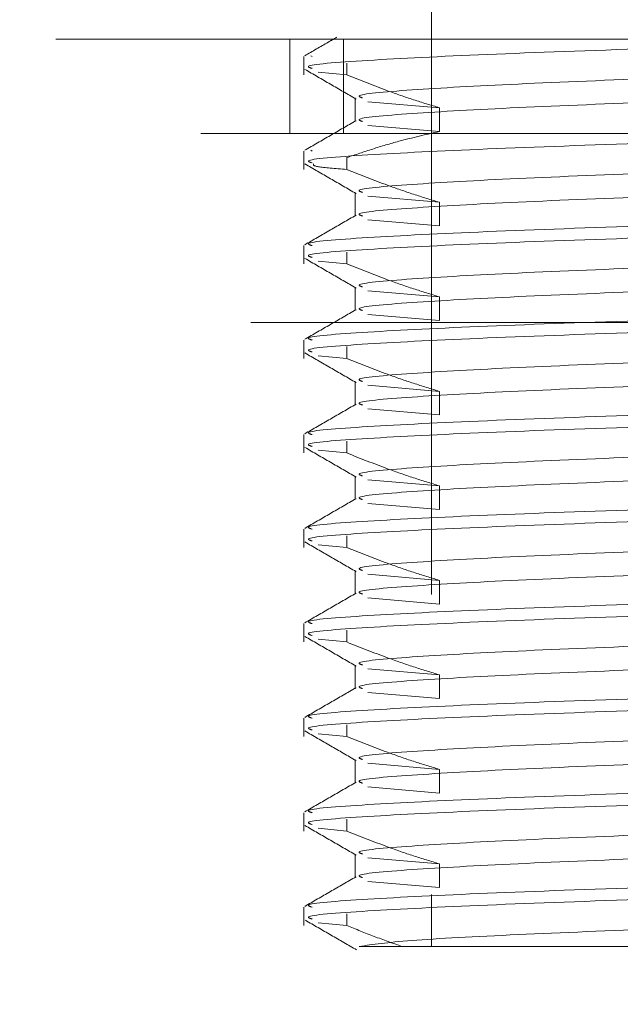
# Model space of a CAD drawing. Header units: millimetres. Extents: x 373 to 928, y 275 to 747.
# Tile 40 of 117: x 650.1 to 651.37, y 336.16 to 338.24. Entities that reach past the tile are written whole.
import ezdxf

# ---------------------------------------------------------------- set-up
doc = ezdxf.new("R2010")
doc.units = ezdxf.units.MM
doc.linetypes.add('HIDDEN', pattern=[1.905, 1.27, -0.635])

msp = doc.modelspace()

# ---------------------------------------------------------------- linework, layer by layer
at = {"color": 7, "linetype": 'HIDDEN', "lineweight": 18}
for p, q in [((650.9714, 340.1976), (650.9714, 336.2776)), ((650.2714, 340.0976), (650.2714, 338.1976)), ((648.2714, 338.1976), (653.4036, 338.1976)), ((650.6714, 338.1976), (650.6714, 337.9976)), ((650.785, 337.9976), (650.785, 338.1976)), ((650.7014, 338.1606), (650.7014, 338.1218)), ((650.7186, 338.1606), (650.7157, 338.1623)), ((650.7918, 338.1468), (650.7918, 338.1218)), ((650.7918, 338.1218), (650.7317, 338.1276)), ((650.8096, 338.073), (650.8096, 338.023)), ((650.9882, 338.0522), (650.8366, 338.0651)), ((650.9882, 338.0022), (650.9882, 338.0522)), ((650.9882, 338.0022), (650.8366, 338.0151)), ((653.6584, 337.9976), (647.7714, 337.9976)), ((650.7014, 337.9606), (650.7014, 337.9218)), ((650.7186, 337.9606), (650.7156, 337.9624)), ((650.7918, 337.9468), (650.7918, 337.9218)), ((650.8096, 337.873), (650.8096, 337.823)), ((650.9882, 337.8522), (650.8366, 337.8651)), ((650.9882, 337.8022), (650.9882, 337.8522)), ((650.9882, 337.8022), (650.8366, 337.8151)), ((650.7014, 337.7606), (650.7014, 337.7218)), ((650.7918, 337.7468), (650.7918, 337.7218)), ((650.7918, 337.7218), (650.7317, 337.7276)), ((650.8096, 337.673), (650.8096, 337.623)), ((650.9882, 337.6522), (650.8366, 337.6651)), ((650.9882, 337.6022), (650.9882, 337.6522)), ((650.9882, 337.6022), (650.8366, 337.6151)), ((655.6692, 337.5976), (647.6736, 337.5976)), ((650.7014, 337.5606), (650.7014, 337.5218)), ((650.7918, 337.5468), (650.7918, 337.5218)), ((650.7918, 337.5218), (650.7317, 337.5276)), ((650.8096, 337.473), (650.8096, 337.423)), ((650.9882, 337.4522), (650.8366, 337.4651)), ((650.9882, 337.4022), (650.9882, 337.4522)), ((650.9882, 337.4022), (650.8366, 337.4151)), ((650.7014, 337.3606), (650.7014, 337.3218)), ((650.7918, 337.3468), (650.7918, 337.3218)), ((650.7918, 337.3218), (650.7317, 337.3276)), ((650.8096, 337.273), (650.8096, 337.223)), ((650.9882, 337.2522), (650.8366, 337.2651)), ((650.9882, 337.2022), (650.9882, 337.2522)), ((650.9882, 337.2022), (650.8366, 337.2151)), ((650.7014, 337.1606), (650.7014, 337.1218)), ((650.7918, 337.1468), (650.7918, 337.1218)), ((650.7918, 337.1218), (650.7317, 337.1276)), ((650.8096, 337.073), (650.8096, 337.023)), ((650.9882, 337.0522), (650.8366, 337.0651)), ((650.9882, 337.0022), (650.9882, 337.0522)), ((650.9882, 337.0022), (650.8366, 337.0151)), ((650.7014, 336.9606), (650.7014, 336.9218)), ((650.7918, 336.9468), (650.7918, 336.9218)), ((650.7918, 336.9218), (650.7317, 336.9276)), ((650.8096, 336.873), (650.8096, 336.823)), ((650.9882, 336.8522), (650.8366, 336.8651)), ((650.9882, 336.8022), (650.9882, 336.8522)), ((650.9882, 336.8022), (650.8366, 336.8151)), ((650.7014, 336.7606), (650.7014, 336.7218)), ((650.7918, 336.7468), (650.7918, 336.7218)), ((650.7918, 336.7218), (650.7317, 336.7276)), ((650.8096, 336.673), (650.8096, 336.623)), ((650.9882, 336.6522), (650.8366, 336.6651)), ((650.9882, 336.6022), (650.9882, 336.6522)), ((650.9882, 336.6022), (650.8366, 336.6151)), ((650.7014, 336.5606), (650.7014, 336.5218)), ((650.7918, 336.5468), (650.7918, 336.5218)), ((650.7918, 336.5218), (650.7317, 336.5276)), ((650.8096, 336.473), (650.8096, 336.423)), ((650.9882, 336.4522), (650.8366, 336.4651)), ((650.9882, 336.4022), (650.9882, 336.4522)), ((650.9882, 336.4022), (650.8366, 336.4151)), ((650.7014, 336.3606), (650.7014, 336.3218)), ((650.7918, 336.3468), (650.7918, 336.3218)), ((650.7918, 336.3218), (650.7317, 336.3276))]:
    msp.add_line(p, q, dxfattribs=at)
msp.add_arc((651.6714, 306.3554), 34.6, 91.82185, 244.11542, dxfattribs=at)
for points, knots in [([(650.7708, 338.2015), (650.7647, 338.198), (650.7421, 338.185), (650.7195, 338.1719), (650.7029, 338.1623)], [0, 0, 0, 0, 0.266935, 1, 1, 1, 1]), ([(650.7186, 338.1356), (650.714, 338.1371), (650.6968, 338.1428), (650.8212, 338.1526), (651.0724, 338.1651), (651.3632, 338.1755), (651.5478, 338.1814), (651.607, 338.1833)], [0, 0, 0, 0, 0.094064, 0.355006, 0.615949, 0.876891, 1, 1, 1, 1]), ([(650.7031, 338.1336), (650.7212, 338.1231), (650.7573, 338.1022), (650.7935, 338.0813), (650.8115, 338.0708)], [0, 0, 0, 0, 0.500037, 1, 1, 1, 1]), ([(650.8249, 338.0731), (650.8209, 338.0746), (650.8055, 338.0802), (650.9161, 338.0901), (651.1392, 338.1026), (651.4563, 338.1152), (651.6865, 338.1237), (651.8033, 338.128)], [0, 0, 0, 0, 0.0824, 0.310106, 0.537812, 0.765518, 1, 1, 1, 1]), ([(650.9882, 338.0522), (650.9697, 338.0578), (650.9329, 338.0689), (650.8673, 338.0918), (650.8205, 338.1104), (650.7918, 338.1218)], [0, 0, 0, 0, 0.278221, 0.556433, 1, 1, 1, 1]), ([(650.8249, 338.0231), (650.8209, 338.0246), (650.8056, 338.0303), (650.9161, 338.0401), (651.1392, 338.0526), (651.4563, 338.0652), (651.6865, 338.0737), (651.8033, 338.078)], [0, 0, 0, 0, 0.082109, 0.309887, 0.537666, 0.765444, 1, 1, 1, 1]), ([(650.8114, 338.025), (650.7933, 338.0146), (650.7572, 337.9937), (650.721, 337.9727), (650.7029, 337.9623)], [0, 0, 0, 0, 0.499955, 1, 1, 1, 1]), ([(650.7918, 337.9468), (650.8101, 337.953), (650.8467, 337.9654), (650.912, 337.9848), (650.9594, 337.9956), (650.9882, 338.0022)], [0, 0, 0, 0, 0.282643, 0.565293, 1, 1, 1, 1]), ([(650.7186, 337.9356), (650.714, 337.9371), (650.6968, 337.9428), (650.8212, 337.9526), (651.0724, 337.9651), (651.3632, 337.9755), (651.5478, 337.9814), (651.607, 337.9833)], [0, 0, 0, 0, 0.094064, 0.355006, 0.615949, 0.876891, 1, 1, 1, 1]), ([(650.7031, 337.9336), (650.7212, 337.9231), (650.7573, 337.9022), (650.7935, 337.8813), (650.8115, 337.8708)], [0, 0, 0, 0, 0.500037, 1, 1, 1, 1]), ([(650.7918, 337.9218), (650.7676, 337.9237), (650.7187, 337.9276), (650.7207, 337.9316), (650.7218, 337.9336)], [0, 0, 0, 0, 0.493372, 1, 1, 1, 1]), ([(650.9882, 337.8522), (650.9697, 337.8578), (650.9329, 337.8689), (650.8673, 337.8918), (650.8205, 337.9104), (650.7918, 337.9218)], [0, 0, 0, 0, 0.278221, 0.556433, 1, 1, 1, 1]), ([(650.8249, 337.8731), (650.8209, 337.8746), (650.8055, 337.8802), (650.9161, 337.8901), (651.1392, 337.9026), (651.4563, 337.9152), (651.6865, 337.9237), (651.8033, 337.928)], [0, 0, 0, 0, 0.0824, 0.310106, 0.537812, 0.765518, 1, 1, 1, 1]), ([(650.8249, 337.8231), (650.8209, 337.8246), (650.8056, 337.8303), (650.9161, 337.8401), (651.1392, 337.8526), (651.4563, 337.8652), (651.6865, 337.8737), (651.8033, 337.878)], [0, 0, 0, 0, 0.0821086, 0.3098871, 0.5376656, 0.7654441, 1, 1, 1, 1]), ([(650.8114, 337.825), (650.7933, 337.8146), (650.7572, 337.7937), (650.721, 337.7727), (650.7029, 337.7623)], [0, 0, 0, 0, 0.499955, 1, 1, 1, 1]), ([(650.7186, 337.7606), (650.714, 337.7621), (650.6968, 337.7678), (650.8212, 337.7776), (651.0724, 337.7901), (651.3632, 337.8005), (651.5478, 337.8064), (651.607, 337.8083)], [0, 0, 0, 0, 0.094064, 0.355006, 0.615949, 0.876891, 1, 1, 1, 1]), ([(650.7186, 337.7356), (650.714, 337.7371), (650.6968, 337.7428), (650.8212, 337.7526), (651.0724, 337.7651), (651.3632, 337.7755), (651.5478, 337.7814), (651.607, 337.7833)], [0, 0, 0, 0, 0.0940641, 0.3550063, 0.6159486, 0.8768909, 1, 1, 1, 1]), ([(650.7031, 337.7336), (650.7212, 337.7231), (650.7573, 337.7022), (650.7935, 337.6813), (650.8115, 337.6708)], [0, 0, 0, 0, 0.500037, 1, 1, 1, 1]), ([(650.9882, 337.6522), (650.9697, 337.6578), (650.9329, 337.6689), (650.8673, 337.6918), (650.8205, 337.7104), (650.7918, 337.7218)], [0, 0, 0, 0, 0.278221, 0.556433, 1, 1, 1, 1]), ([(650.8249, 337.6731), (650.8209, 337.6746), (650.8055, 337.6802), (650.9161, 337.6901), (651.1392, 337.7026), (651.4563, 337.7152), (651.6865, 337.7237), (651.8033, 337.728)], [0, 0, 0, 0, 0.0823997, 0.310106, 0.5378122, 0.7655185, 1, 1, 1, 1]), ([(650.8249, 337.6231), (650.8209, 337.6246), (650.8056, 337.6303), (650.9161, 337.6401), (651.1392, 337.6526), (651.4563, 337.6652), (651.6865, 337.6737), (651.8033, 337.678)], [0, 0, 0, 0, 0.0821086, 0.3098871, 0.5376656, 0.7654441, 1, 1, 1, 1]), ([(650.8114, 337.625), (650.7933, 337.6146), (650.7572, 337.5937), (650.721, 337.5727), (650.7029, 337.5623)], [0, 0, 0, 0, 0.499955, 1, 1, 1, 1]), ([(650.7186, 337.5606), (650.714, 337.5621), (650.6968, 337.5678), (650.8212, 337.5776), (651.0724, 337.5901), (651.3632, 337.6005), (651.5478, 337.6064), (651.607, 337.6083)], [0, 0, 0, 0, 0.0940641, 0.3550063, 0.6159486, 0.8768909, 1, 1, 1, 1]), ([(650.7186, 337.5356), (650.714, 337.5371), (650.6968, 337.5428), (650.8212, 337.5526), (651.0724, 337.5651), (651.3632, 337.5755), (651.5478, 337.5814), (651.607, 337.5833)], [0, 0, 0, 0, 0.094064, 0.355006, 0.615949, 0.876891, 1, 1, 1, 1]), ([(650.7031, 337.5336), (650.7212, 337.5231), (650.7573, 337.5022), (650.7935, 337.4813), (650.8115, 337.4708)], [0, 0, 0, 0, 0.500037, 1, 1, 1, 1]), ([(650.9882, 337.4522), (650.9697, 337.4578), (650.9329, 337.4689), (650.8673, 337.4918), (650.8205, 337.5104), (650.7918, 337.5218)], [0, 0, 0, 0, 0.278221, 0.556433, 1, 1, 1, 1]), ([(650.8249, 337.4731), (650.8209, 337.4746), (650.8055, 337.4802), (650.9161, 337.4901), (651.1392, 337.5026), (651.4563, 337.5152), (651.6865, 337.5237), (651.8033, 337.528)], [0, 0, 0, 0, 0.0824, 0.310106, 0.537812, 0.765518, 1, 1, 1, 1]), ([(650.8249, 337.4231), (650.8209, 337.4246), (650.8056, 337.4303), (650.9161, 337.4401), (651.1392, 337.4526), (651.4563, 337.4652), (651.6865, 337.4737), (651.8033, 337.478)], [0, 0, 0, 0, 0.082109, 0.309887, 0.537666, 0.765444, 1, 1, 1, 1]), ([(650.8114, 337.425), (650.7933, 337.4146), (650.7572, 337.3937), (650.721, 337.3727), (650.7029, 337.3623)], [0, 0, 0, 0, 0.499955, 1, 1, 1, 1]), ([(650.7186, 337.3606), (650.714, 337.3621), (650.6968, 337.3678), (650.8212, 337.3776), (651.0724, 337.3901), (651.3632, 337.4005), (651.5478, 337.4064), (651.607, 337.4083)], [0, 0, 0, 0, 0.094064, 0.355006, 0.615949, 0.876891, 1, 1, 1, 1]), ([(650.7186, 337.3356), (650.714, 337.3371), (650.6968, 337.3428), (650.8212, 337.3526), (651.0724, 337.3651), (651.3632, 337.3755), (651.5478, 337.3814), (651.607, 337.3833)], [0, 0, 0, 0, 0.094064, 0.355006, 0.615949, 0.876891, 1, 1, 1, 1]), ([(650.7031, 337.3336), (650.7212, 337.3231), (650.7573, 337.3022), (650.7935, 337.2813), (650.8115, 337.2708)], [0, 0, 0, 0, 0.500037, 1, 1, 1, 1]), ([(650.9882, 337.2522), (650.9697, 337.2578), (650.9329, 337.2689), (650.8673, 337.2918), (650.8205, 337.3104), (650.7918, 337.3218)], [0, 0, 0, 0, 0.278221, 0.556433, 1, 1, 1, 1]), ([(650.8249, 337.2731), (650.8209, 337.2746), (650.8055, 337.2802), (650.9161, 337.2901), (651.1392, 337.3026), (651.4563, 337.3152), (651.6865, 337.3237), (651.8033, 337.328)], [0, 0, 0, 0, 0.0824, 0.310106, 0.537812, 0.765518, 1, 1, 1, 1]), ([(650.8249, 337.2231), (650.8209, 337.2246), (650.8056, 337.2303), (650.9161, 337.2401), (651.1392, 337.2526), (651.4563, 337.2652), (651.6865, 337.2737), (651.8033, 337.278)], [0, 0, 0, 0, 0.082109, 0.309887, 0.537666, 0.765444, 1, 1, 1, 1]), ([(650.8114, 337.225), (650.7933, 337.2146), (650.7572, 337.1937), (650.721, 337.1727), (650.7029, 337.1623)], [0, 0, 0, 0, 0.499955, 1, 1, 1, 1]), ([(650.7186, 337.1606), (650.714, 337.1621), (650.6968, 337.1678), (650.8212, 337.1776), (651.0724, 337.1901), (651.3632, 337.2005), (651.5478, 337.2064), (651.607, 337.2083)], [0, 0, 0, 0, 0.094064, 0.355006, 0.615949, 0.876891, 1, 1, 1, 1]), ([(650.7186, 337.1356), (650.714, 337.1371), (650.6968, 337.1428), (650.8212, 337.1526), (651.0724, 337.1651), (651.3632, 337.1755), (651.5478, 337.1814), (651.607, 337.1833)], [0, 0, 0, 0, 0.0940641, 0.3550063, 0.6159486, 0.8768909, 1, 1, 1, 1]), ([(650.7031, 337.1336), (650.7212, 337.1231), (650.7573, 337.1022), (650.7935, 337.0813), (650.8115, 337.0708)], [0, 0, 0, 0, 0.500037, 1, 1, 1, 1]), ([(650.8249, 337.0731), (650.8209, 337.0746), (650.8055, 337.0802), (650.9161, 337.0901), (651.1392, 337.1026), (651.4563, 337.1152), (651.6865, 337.1237), (651.8033, 337.128)], [0, 0, 0, 0, 0.0824, 0.310106, 0.537812, 0.765518, 1, 1, 1, 1]), ([(650.9882, 337.0522), (650.9697, 337.0578), (650.9329, 337.0689), (650.8673, 337.0918), (650.8205, 337.1104), (650.7918, 337.1218)], [0, 0, 0, 0, 0.278221, 0.556433, 1, 1, 1, 1]), ([(650.8249, 337.0231), (650.8209, 337.0246), (650.8056, 337.0303), (650.9161, 337.0401), (651.1392, 337.0526), (651.4563, 337.0652), (651.6865, 337.0737), (651.8033, 337.078)], [0, 0, 0, 0, 0.082109, 0.309887, 0.537666, 0.765444, 1, 1, 1, 1]), ([(650.8114, 337.025), (650.7933, 337.0146), (650.7572, 336.9937), (650.721, 336.9727), (650.7029, 336.9623)], [0, 0, 0, 0, 0.499955, 1, 1, 1, 1]), ([(650.7186, 336.9606), (650.714, 336.9621), (650.6968, 336.9678), (650.8212, 336.9776), (651.0724, 336.9901), (651.3632, 337.0005), (651.5478, 337.0064), (651.607, 337.0083)], [0, 0, 0, 0, 0.094064, 0.355006, 0.615949, 0.876891, 1, 1, 1, 1]), ([(650.7186, 336.9356), (650.714, 336.9371), (650.6968, 336.9428), (650.8212, 336.9526), (651.0724, 336.9651), (651.3632, 336.9755), (651.5478, 336.9814), (651.607, 336.9833)], [0, 0, 0, 0, 0.094064, 0.355006, 0.615949, 0.876891, 1, 1, 1, 1]), ([(650.7031, 336.9336), (650.7212, 336.9231), (650.7573, 336.9022), (650.7935, 336.8813), (650.8115, 336.8708)], [0, 0, 0, 0, 0.500037, 1, 1, 1, 1]), ([(650.9882, 336.8522), (650.9697, 336.8578), (650.9329, 336.8689), (650.8673, 336.8918), (650.8205, 336.9104), (650.7918, 336.9218)], [0, 0, 0, 0, 0.2782208, 0.5564334, 1, 1, 1, 1]), ([(650.8249, 336.8731), (650.8209, 336.8746), (650.8055, 336.8802), (650.9161, 336.8901), (651.1392, 336.9026), (651.4563, 336.9152), (651.6865, 336.9237), (651.8033, 336.928)], [0, 0, 0, 0, 0.0824, 0.310106, 0.537812, 0.765518, 1, 1, 1, 1]), ([(650.8249, 336.8231), (650.8209, 336.8246), (650.8056, 336.8303), (650.9161, 336.8401), (651.1392, 336.8526), (651.4563, 336.8652), (651.6865, 336.8737), (651.8033, 336.878)], [0, 0, 0, 0, 0.082109, 0.309887, 0.537666, 0.765444, 1, 1, 1, 1]), ([(650.8114, 336.825), (650.7933, 336.8146), (650.7572, 336.7937), (650.721, 336.7727), (650.7029, 336.7623)], [0, 0, 0, 0, 0.499955, 1, 1, 1, 1]), ([(650.7186, 336.7606), (650.714, 336.7621), (650.6968, 336.7678), (650.8212, 336.7776), (651.0724, 336.7901), (651.3632, 336.8005), (651.5478, 336.8064), (651.607, 336.8083)], [0, 0, 0, 0, 0.094064, 0.355006, 0.615949, 0.876891, 1, 1, 1, 1]), ([(650.7186, 336.7356), (650.714, 336.7371), (650.6968, 336.7428), (650.8212, 336.7526), (651.0724, 336.7651), (651.3632, 336.7755), (651.5478, 336.7814), (651.607, 336.7833)], [0, 0, 0, 0, 0.0940641, 0.3550063, 0.6159486, 0.8768909, 1, 1, 1, 1]), ([(650.7031, 336.7336), (650.7212, 336.7231), (650.7573, 336.7022), (650.7935, 336.6813), (650.8115, 336.6708)], [0, 0, 0, 0, 0.500037, 1, 1, 1, 1]), ([(650.9882, 336.6522), (650.9697, 336.6578), (650.9329, 336.6689), (650.8673, 336.6918), (650.8205, 336.7104), (650.7918, 336.7218)], [0, 0, 0, 0, 0.278221, 0.556433, 1, 1, 1, 1]), ([(650.8249, 336.6731), (650.8209, 336.6746), (650.8055, 336.6802), (650.9161, 336.6901), (651.1392, 336.7026), (651.4563, 336.7152), (651.6865, 336.7237), (651.8033, 336.728)], [0, 0, 0, 0, 0.0824, 0.310106, 0.537812, 0.765518, 1, 1, 1, 1]), ([(650.8249, 336.6231), (650.8209, 336.6246), (650.8056, 336.6303), (650.9161, 336.6401), (651.1392, 336.6526), (651.4563, 336.6652), (651.6865, 336.6737), (651.8033, 336.678)], [0, 0, 0, 0, 0.0821086, 0.3098871, 0.5376656, 0.7654441, 1, 1, 1, 1]), ([(650.8114, 336.625), (650.7933, 336.6146), (650.7572, 336.5937), (650.721, 336.5727), (650.7029, 336.5623)], [0, 0, 0, 0, 0.499955, 1, 1, 1, 1]), ([(650.7186, 336.5606), (650.714, 336.5621), (650.6968, 336.5678), (650.8212, 336.5776), (651.0724, 336.5901), (651.3632, 336.6005), (651.5478, 336.6064), (651.607, 336.6083)], [0, 0, 0, 0, 0.0940641, 0.3550063, 0.6159486, 0.8768909, 1, 1, 1, 1]), ([(650.7186, 336.5356), (650.714, 336.5371), (650.6968, 336.5428), (650.8212, 336.5526), (651.0724, 336.5651), (651.3632, 336.5755), (651.5478, 336.5814), (651.607, 336.5833)], [0, 0, 0, 0, 0.094064, 0.355006, 0.615949, 0.876891, 1, 1, 1, 1]), ([(650.7031, 336.5336), (650.7212, 336.5231), (650.7573, 336.5022), (650.7935, 336.4813), (650.8115, 336.4708)], [0, 0, 0, 0, 0.500037, 1, 1, 1, 1]), ([(650.9882, 336.4522), (650.9697, 336.4578), (650.9329, 336.4689), (650.8673, 336.4918), (650.8205, 336.5104), (650.7918, 336.5218)], [0, 0, 0, 0, 0.278221, 0.556433, 1, 1, 1, 1]), ([(650.8249, 336.4731), (650.8209, 336.4746), (650.8055, 336.4802), (650.9161, 336.4901), (651.1392, 336.5026), (651.4563, 336.5152), (651.6865, 336.5237), (651.8033, 336.528)], [0, 0, 0, 0, 0.0824, 0.310106, 0.537812, 0.765518, 1, 1, 1, 1]), ([(650.8249, 336.4231), (650.8209, 336.4246), (650.8056, 336.4303), (650.9161, 336.4401), (651.1392, 336.4526), (651.4563, 336.4652), (651.6865, 336.4737), (651.8033, 336.478)], [0, 0, 0, 0, 0.082109, 0.309887, 0.537666, 0.765444, 1, 1, 1, 1]), ([(650.8114, 336.425), (650.7933, 336.4146), (650.7572, 336.3937), (650.721, 336.3727), (650.7029, 336.3623)], [0, 0, 0, 0, 0.499955, 1, 1, 1, 1]), ([(650.7186, 336.3606), (650.714, 336.3621), (650.6968, 336.3678), (650.8212, 336.3776), (651.0724, 336.3901), (651.3632, 336.4005), (651.5478, 336.4064), (651.607, 336.4083)], [0, 0, 0, 0, 0.094064, 0.355006, 0.615949, 0.876891, 1, 1, 1, 1]), ([(650.7186, 336.3356), (650.714, 336.3371), (650.6968, 336.3428), (650.8212, 336.3526), (651.0724, 336.3651), (651.3632, 336.3755), (651.5478, 336.3814), (651.607, 336.3833)], [0, 0, 0, 0, 0.094064, 0.355006, 0.615949, 0.876891, 1, 1, 1, 1]), ([(650.7043, 336.333), (650.7224, 336.3225), (650.7585, 336.3016), (650.7947, 336.2807), (650.8127, 336.2702)], [0, 0, 0, 0, 0.50004, 1, 1, 1, 1]), ([(650.9084, 336.2776), (650.8889, 336.2845), (650.8498, 336.2984), (650.8111, 336.314), (650.7918, 336.3218)], [0, 0, 0, 0, 0.499828, 1, 1, 1, 1]), ([(650.8183, 336.2776), (650.8471, 336.2818), (650.9047, 336.2901), (651.1422, 336.3026), (651.4555, 336.3152), (651.6863, 336.3237), (651.8033, 336.328)], [0, 0, 0, 0, 0.248154, 0.496308, 0.744462, 1, 1, 1, 1]), ([(650.8183, 336.2776), (650.8242, 336.2776), (650.8472, 336.2776), (650.945, 336.2776), (651.1483, 336.2776), (651.4113, 336.2776), (651.6374, 336.2776), (651.7633, 336.2776), (651.7932, 336.2776)], [0, 0, 0, 0, 0.074308, 0.288956, 0.503603, 0.718251, 0.932898, 1, 1, 1, 1])]:
    msp.add_open_spline(points, degree=3, knots=knots, dxfattribs=at)

doc.saveas('drawing.dxf')
